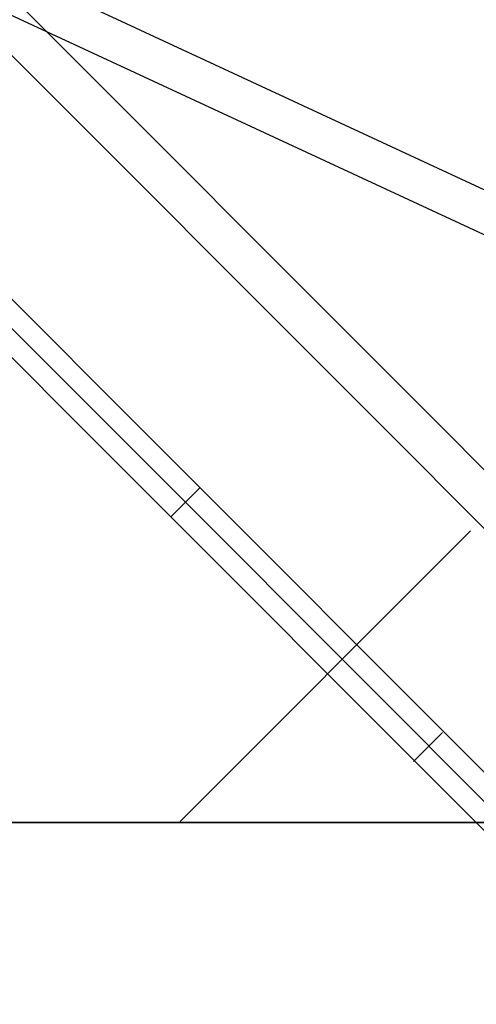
# Model space of a CAD drawing. Header units: millimetres. Extents: x -630 to 192, y -7 to 1615.
# Tile 78 of 249: x 133 to 149, y -7 to 29. Entities that reach past the tile are written whole.
import ezdxf

# ---------------------------------------------------------------- set-up
doc = ezdxf.new("R2010")
doc.units = ezdxf.units.MM
doc.header["$MEASUREMENT"] = 0
doc.layers.add('OVIDIO 160x80x72h', color=7, linetype='Continuous')

msp = doc.modelspace()

# ---------------------------------------------------------------- linework, layer by layer
at = {"layer": 'OVIDIO 160x80x72h', "extrusion": (-0.1089792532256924, 0.202851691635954, 0.9731262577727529)}
for points in [[(-166.8952477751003, 70.6342789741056), (-166.8952477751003, 231.2901234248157)], [(-166.8952477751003, 231.2901234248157), (-166.8952477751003, 70.6342789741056)]]:
    msp.add_lwpolyline(points, dxfattribs=at)
at = {"layer": 'OVIDIO 160x80x72h', "extrusion": (-0.10897925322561, 0.2028516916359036, 0.9731262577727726)}
msp.add_lwpolyline([(-167.1907177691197, 231.2901234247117), (-167.1907177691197, 70.63427897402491)], dxfattribs=at)
at = {"layer": 'OVIDIO 160x80x72h', "extrusion": (-0.1089792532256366, 0.20285169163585, 0.9731262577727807)}
for points in [[(-167.4861877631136, 231.2901234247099), (-167.4861877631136, 70.63427897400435)], [(-167.4861877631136, 70.63427897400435), (-167.4861877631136, 231.2901234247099)]]:
    msp.add_lwpolyline(points, dxfattribs=at)
at = {"layer": 'OVIDIO 160x80x72h', "extrusion": (-0.2357022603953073, 0.2357022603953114, 0.9428090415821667)}
msp.add_lwpolyline([(-131.5232356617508, 347.6584848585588), (-131.5232356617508, 238.5806814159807)], dxfattribs=at)
at = {"layer": 'OVIDIO 160x80x72h', "extrusion": (-0.2357022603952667, 0.2357022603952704, 0.942809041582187)}
msp.add_lwpolyline([(-132.4719189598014, 238.5806814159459), (-132.4719189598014, 347.6584848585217)], dxfattribs=at)
at = {"layer": 'OVIDIO 160x80x72h', "extrusion": (-0.2357022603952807, 0.2357022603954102, 0.9428090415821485)}
msp.add_lwpolyline([(-129.6258690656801, 238.5806814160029), (-129.6258690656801, 347.6584848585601)], dxfattribs=at)
at = {"layer": 'OVIDIO 160x80x72h', "extrusion": (-0.2357022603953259, 0.2357022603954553, 0.942809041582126)}
msp.add_lwpolyline([(-128.6771857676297, 347.6584848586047), (-128.6771857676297, 238.5806814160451)], dxfattribs=at)
at = {"layer": 'OVIDIO 160x80x72h', "extrusion": (-0.2357022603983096, 0.235702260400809, 0.9428090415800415)}
msp.add_lwpolyline([(-125.2546383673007, 333.5570183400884), (-125.2546383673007, 229.0166566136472)], dxfattribs=at)
at = {"layer": 'OVIDIO 160x80x72h', "extrusion": (-0.2357022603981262, 0.2357022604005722, 0.9428090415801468)}
msp.add_lwpolyline([(-126.2941796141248, 336.3253491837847), (-126.2941796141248, 230.9173627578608)], dxfattribs=at)
at = {"layer": 'OVIDIO 160x80x72h', "extrusion": (-0.2028516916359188, 0.1089792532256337, 0.9731262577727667)}
for points in [[(-83.16879179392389, 143.8896246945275), (-83.16879179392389, 304.5454691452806)], [(-83.16879179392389, 304.5454691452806), (-83.16879179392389, 143.8896246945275)]]:
    msp.add_lwpolyline(points, dxfattribs=at)
at = {"layer": 'OVIDIO 160x80x72h', "extrusion": (-0.2028516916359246, 0.1089792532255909, 0.9731262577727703)}
msp.add_lwpolyline([(-82.87332179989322, 304.5454691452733), (-82.87332179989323, 143.8896246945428)], dxfattribs=at)
at = {"layer": 'OVIDIO 160x80x72h', "extrusion": (-0.2028516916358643, 0.1089792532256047, 0.9731262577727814)}
for points in [[(-82.57785180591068, 143.8896246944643), (-82.57785180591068, 304.5454691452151)], [(-82.57785180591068, 304.5454691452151), (-82.57785180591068, 143.8896246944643)]]:
    msp.add_lwpolyline(points, dxfattribs=at)
at = {"layer": 'OVIDIO 160x80x72h', "extrusion": (-0.04629577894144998, 0.02146384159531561, 0.9986971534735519)}
msp.add_lwpolyline([(-83.74327849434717, 59.01688981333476), (-83.74327849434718, 160.3213341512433)], dxfattribs=at)
at = {"layer": 'OVIDIO 160x80x72h', "extrusion": (-0.04629577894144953, 0.02146384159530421, 0.9986971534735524)}
msp.add_lwpolyline([(-82.2570894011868, 59.98512182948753), (-82.25708940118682, 160.4963402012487)], dxfattribs=at)
at = {"layer": 'OVIDIO 160x80x72h', "extrusion": (0.8812084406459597, 0.2655070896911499, -0.3911235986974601)}
for points in [[(-34.94203754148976, 732.0551735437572), (10.6776934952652, 672.8350557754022)], [(10.6776934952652, 672.8350557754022), (-34.94203754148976, 732.0551735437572)]]:
    msp.add_lwpolyline(points, dxfattribs=at)
at = {"layer": 'OVIDIO 160x80x72h', "extrusion": (0.881275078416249, 0.2653515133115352, -0.3910790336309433)}
for points in [[(-31.82179595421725, 729.176846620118), (10.56203093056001, 674.1271892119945)], [(10.56203093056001, 674.1271892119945), (-31.82179595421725, 729.176846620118)]]:
    msp.add_lwpolyline(points, dxfattribs=at)
at = {"layer": 'OVIDIO 160x80x72h', "extrusion": (0.8811853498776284, 0.2655605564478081, -0.391139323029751)}
for points in [[(10.64328880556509, 671.4014656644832), (-35.67699165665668, 731.5197195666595)], [(-35.67699165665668, 731.5197195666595), (10.64328880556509, 671.4014656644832)]]:
    msp.add_lwpolyline(points, dxfattribs=at)
at = {"layer": 'OVIDIO 160x80x72h', "extrusion": (0.8812750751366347, 0.2653515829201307, -0.3910789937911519)}
for points in [[(10.38288483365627, 673.9896502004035), (-32.00077035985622, 729.0390643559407)], [(-32.00077035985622, 729.0390643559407), (10.38288483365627, 673.9896502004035)]]:
    msp.add_lwpolyline(points, dxfattribs=at)
at = {"layer": 'OVIDIO 160x80x72h', "extrusion": (0.8812743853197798, 0.2653523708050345, -0.3910800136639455)}
msp.add_lwpolyline([(10.45907261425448, 662.4366454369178), (-33.85379486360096, 719.9917239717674)], dxfattribs=at)
at = {"layer": 'OVIDIO 160x80x72h', "extrusion": (0.8812743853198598, 0.265352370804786, -0.3910800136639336)}
msp.add_lwpolyline([(9.740215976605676, 622.7879081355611), (-32.1274866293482, 677.1671223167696)], dxfattribs=at)
at = {"layer": 'OVIDIO 160x80x72h', "extrusion": (-0.2028626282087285, 0.1089862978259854, 0.9731231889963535)}
for points in [[(-85.00417929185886, 287.9346963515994), (-85.00417929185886, 230.5535700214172)], [(-85.00417929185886, 230.5535700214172), (-85.00417929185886, 287.9346963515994)]]:
    msp.add_lwpolyline(points, dxfattribs=at)
at = {"layer": 'OVIDIO 160x80x72h', "extrusion": (0.2655604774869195, 0.8811853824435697, 0.3911393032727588)}
for points in [[(-159.1993175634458, 641.522790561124), (-112.8790181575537, 581.4044950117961)], [(-112.8790181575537, 581.4044950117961), (-159.1993175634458, 641.522790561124)]]:
    msp.add_lwpolyline(points, dxfattribs=at)
at = {"layer": 'OVIDIO 160x80x72h', "extrusion": (0.2653515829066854, 0.8812750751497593, 0.391078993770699)}
for points in [[(-155.5795602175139, 639.0678271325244), (-113.1957264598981, 584.0181810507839)], [(-113.1957264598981, 584.0181810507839), (-155.5795602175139, 639.0678271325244)]]:
    msp.add_lwpolyline(points, dxfattribs=at)
at = {"layer": 'OVIDIO 160x80x72h', "extrusion": (-0.2028662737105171, 0.1089886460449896, 0.9731221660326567)}
msp.add_lwpolyline([(-84.29143558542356, 230.556404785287), (-84.29143558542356, 287.9375311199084)], dxfattribs=at)
at = {"layer": 'OVIDIO 160x80x72h', "extrusion": (-0.2028662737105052, 0.1089886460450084, 0.9731221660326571)}
for points in [[(-83.5784892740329, 230.5564047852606), (-83.57848927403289, 287.9375311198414)], [(-83.57848927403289, 287.9375311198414), (-83.5784892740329, 230.5564047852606)]]:
    msp.add_lwpolyline(points, dxfattribs=at)
at = {"layer": 'OVIDIO 160x80x72h', "extrusion": (0.2655070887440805, 0.8812084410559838, 0.3911235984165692)}
for points in [[(-158.4788062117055, 642.0648536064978), (-112.8590703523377, 582.8447293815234)], [(-112.8590703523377, 582.8447293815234), (-158.4788062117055, 642.0648536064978)]]:
    msp.add_lwpolyline(points, dxfattribs=at)
at = {"layer": 'OVIDIO 160x80x72h', "extrusion": (0.2653515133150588, 0.8812750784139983, 0.3910790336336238)}
for points in [[(-113.0169546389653, 584.1561786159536), (-155.4006027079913, 639.205603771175)], [(-155.4006027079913, 639.205603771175), (-113.0169546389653, 584.1561786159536)]]:
    msp.add_lwpolyline(points, dxfattribs=at)
at = {"layer": 'OVIDIO 160x80x72h', "extrusion": (0.2653523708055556, 0.8812743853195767, 0.3910800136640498)}
msp.add_lwpolyline([(-155.4109429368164, 631.4919482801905), (-111.0980243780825, 573.9368033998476)], dxfattribs=at)
at = {"layer": 'OVIDIO 160x80x72h', "extrusion": (0.2653523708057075, 0.8812743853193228, 0.3910800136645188)}
msp.add_lwpolyline([(-146.5464815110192, 593.8642474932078), (-104.6787659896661, 539.4850165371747)], dxfattribs=at)
at = {"layer": 'OVIDIO 160x80x72h'}
for points in [[(126.2451569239, 36.14162129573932), (162.4365183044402, -0.0497400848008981)], [(125.1846461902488, 35.08111056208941), (161.3686376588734, -1.102880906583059)], [(138.76084914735, 11.60491818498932), (120.23465148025, 30.13111585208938)], [(138.2304473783, 11.07451641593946), (119.70424971, 29.60071408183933)], [(119.70424971, 29.60071408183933), (138.2304473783, 11.07451641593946)], [(138.7606546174, 11.60472365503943), (156.4307653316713, -6.065387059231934)]]:
    msp.add_lwpolyline(points, dxfattribs=at)
at = {"layer": 'OVIDIO 160x80x72h', "extrusion": (0.0003781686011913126, -0.0003781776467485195, 0.9999998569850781)}
for points in [[(120.7651467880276, 30.66153237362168), (139.2911268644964, 12.13511181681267)], [(139.2911268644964, 12.13511181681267), (120.7651467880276, 30.66153237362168)]]:
    msp.add_lwpolyline(points, dxfattribs=at)
at = {"layer": 'OVIDIO 160x80x72h', "extrusion": (0.4948070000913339, -0.4726049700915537, 0.7292534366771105)}
msp.add_lwpolyline([(119.9069333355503, 406.7620222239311), (119.9087563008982, 406.8535762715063), (119.9077763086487, 406.945445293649), (119.9039689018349, 407.0375011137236), (119.8973174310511, 407.1296135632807), (119.8878132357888, 407.221651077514), (119.8754557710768, 407.3134813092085), (119.8602526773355, 407.404971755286), (119.8422197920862, 407.4959903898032), (119.821381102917, 407.5864062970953), (119.7977686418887, 407.6760902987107), (119.7714223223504, 407.7649155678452), (119.7423897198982, 407.8527582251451), (119.7107257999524, 407.9394979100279), (119.676492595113, 408.0250183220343), (119.6397588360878, 408.109207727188), (119.6005995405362, 408.1919594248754)], dxfattribs=at)
at = {"layer": 'OVIDIO 160x80x72h', "extrusion": (-0.0002316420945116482, 0.9998841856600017, -0.01521714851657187)}
msp.add_lwpolyline([(-138.575576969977, 0.0461354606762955), (-149.1168266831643, 692.4469931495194)], dxfattribs=at)
at = {"layer": 'OVIDIO 160x80x72h', "extrusion": (0.9998841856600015, -0.0002316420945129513, -0.01521714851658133)}
msp.add_lwpolyline([(11.62325519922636, 1.961744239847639), (22.16940514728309, 694.6844733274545)], dxfattribs=at)
at = {"layer": 'OVIDIO 160x80x72h', "extrusion": (0.4948070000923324, -0.4726049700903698, 0.7292534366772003)}
msp.add_lwpolyline([(118.4076708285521, 406.8096154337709), (118.408742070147, 406.8556896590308), (118.4083937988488, 406.9019309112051), (118.4066130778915, 406.9482738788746), (118.4033909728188, 406.9946521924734), (118.398722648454, 407.0409987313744), (118.39260743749, 407.0872459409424), (118.3850488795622, 407.1333261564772), (118.3760547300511, 407.1791719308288), (118.3656369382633, 407.2247163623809), (118.3538115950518, 407.269893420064), (118.3405988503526, 407.3146382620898), (118.3260228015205, 407.3588875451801), (118.3101113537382, 407.4025797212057), (118.2928960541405, 407.4456553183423), (118.2744119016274, 407.4880572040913), (118.2546971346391, 407.5297308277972)], dxfattribs=at)
at = {"layer": 'OVIDIO 160x80x72h', "extrusion": (0.007397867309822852, 0.007397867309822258, 0.9999452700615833)}
for points in [[(138.227654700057, 11.06763811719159), (139.2883746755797, 12.1283000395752)], [(139.2883746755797, 12.1283000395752), (138.227654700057, 11.06763811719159)]]:
    msp.add_lwpolyline(points, dxfattribs=at)
at = {"layer": 'OVIDIO 160x80x72h', "extrusion": (0.000405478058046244, -0.0004054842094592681, 0.9999998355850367)}
for points in [[(139.2911294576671, 12.13511058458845), (156.9627258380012, -5.536750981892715)], [(156.9627258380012, -5.536750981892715), (139.2911294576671, 12.13511058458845)]]:
    msp.add_lwpolyline(points, dxfattribs=at)
at = {"layer": 'OVIDIO 160x80x72h', "extrusion": (8.002787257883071e-07, -8.002763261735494e-07, 0.9999999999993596)}
for points in [[(155.8989695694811, -6.593952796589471), (138.2304474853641, 11.0745163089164)], [(138.2304474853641, 11.0745163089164), (155.8989695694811, -6.593952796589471)]]:
    msp.add_lwpolyline(points, dxfattribs=at)
at = {"layer": 'OVIDIO 160x80x72h', "extrusion": (0, 1, 0)}
for points in [[(219.1110592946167, 721.3661611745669), (-165.5683679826, 721.3661611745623)], [(-165.568367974, 719.8661606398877), (219.1110592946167, 719.8661608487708)], [(-165.5683679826, 721.3661611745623), (219.1110592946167, 721.3661611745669)], [(219.1110592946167, 719.8661608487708), (-165.568367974, 719.8661606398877)], [(-165.5697511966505, 719.4810376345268), (219.1110592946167, 719.4810376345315)], [(219.1110592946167, 717.5773067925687), (-165.1888364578, 717.5773067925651)], [(-165.1888364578, 717.5773067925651), (219.1110592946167, 717.5773067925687)], [(-165.568367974, 719.8256670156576), (219.1110592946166, 719.8256670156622)]]:
    msp.add_lwpolyline(points, dxfattribs=at)
at = {"layer": 'OVIDIO 160x80x72h', "extrusion": (7.538766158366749e-07, 0.9999999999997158, 0)}
for points in [[(219.1110635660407, 718.9195270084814), (-165.1888321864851, 718.9189475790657)], [(-165.1888321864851, 718.9189475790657), (219.1110635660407, 718.9195270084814)]]:
    msp.add_lwpolyline(points, dxfattribs=at)
at = {"layer": 'OVIDIO 160x80x72h', "extrusion": (0.01521891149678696, 0.0152189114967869, 0.9997683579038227)}
msp.add_lwpolyline([(148.1150735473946, 3.263937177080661), (147.0542960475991, 2.20340539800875)], dxfattribs=at)

doc.saveas('drawing.dxf')
